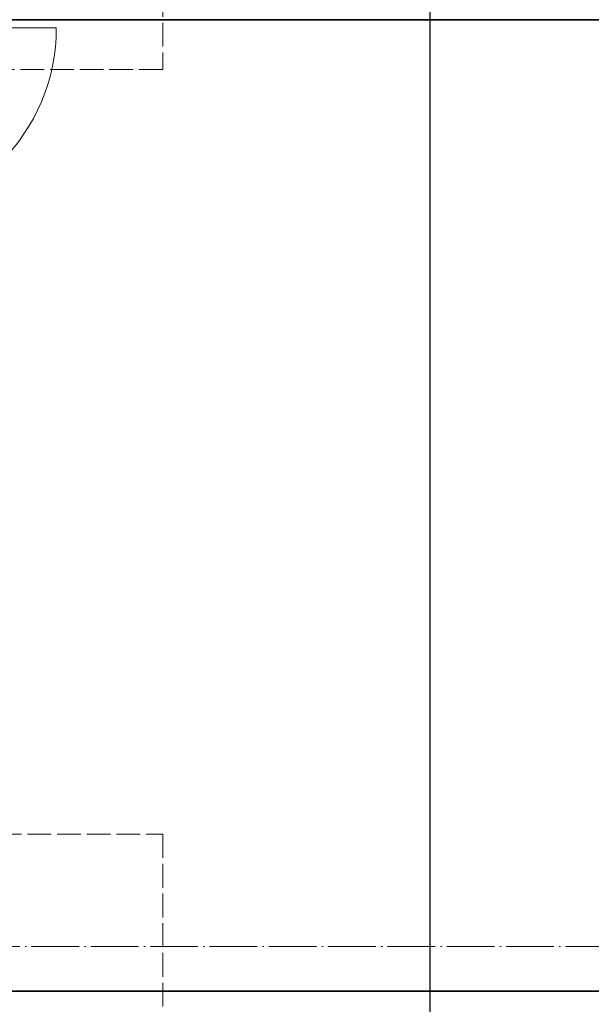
# Model space of a CAD drawing. Header units: millimetres. Extents: x -291499 to 405099, y -171163 to 417446.
# Tile 47 of 256: x -65789 to -62320, y 48322 to 54292. Entities that reach past the tile are written whole.
import ezdxf
from ezdxf import colors
from ezdxf.entities.mleader import LeaderData, LeaderLine
from ezdxf.math import Vec2, Vec3

# ---------------------------------------------------------------- set-up
doc = ezdxf.new("R2010")
doc.units = ezdxf.units.MM
doc.header["$LTSCALE"] = 12
doc.linetypes.add('ACAD_ISO02W100', pattern=[15, 12, -3])
doc.linetypes.add('ACAD_ISO04W100', pattern=[30, 24, -3, 0, -3])
doc.layers.add('netisk', color=30, linetype='Continuous', plot=False)
for name, color, linetype, lineweight in [('text', 6, 'Continuous', 9), ('tlusta', 7, 'Continuous', 15), ('velmi_tlusta', 4, 'Continuous', 35)]:
    doc.layers.add(name, color=color, linetype=linetype, lineweight=lineweight)
doc.styles.add('laplan', font='txt', dxfattribs={"height": 2})

# ---------------------------------------------------------------- blocks, each defined once
blk = doc.blocks.new('_Dot')
at = {"color": 0, "linetype": 'ByBlock', "lineweight": -2}
blk.add_line((-0.5, 0), (-1, 0), dxfattribs=at)
at = {"color": 0, "linetype": 'ByBlock', "const_width": 0.5}
blk.add_lwpolyline([(-0.25, 0, 1), (0.25, 0, 1)], format="xyb", close=True, dxfattribs=at)

msp = doc.modelspace()

# ---------------------------------------------------------------- linework, layer by layer
at = {"layer": 'netisk'}
msp.add_line((-63297.90955498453, 26717.17802875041), (-63297.90955498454, 73946.61344874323), dxfattribs=at)
at = {"layer": 'tlusta'}
msp.add_line((-66716.61238580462, 54241.77708478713), (-65566.61238580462, 54241.77708478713), dxfattribs=at)
at = {"layer": 'tlusta', "linetype": 'ACAD_ISO04W100'}
msp.add_line((-66796.61238580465, 48671.72604651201), (-42146.61238571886, 48671.72604651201), dxfattribs=at)
at = {"layer": 'tlusta', "linetype": 'ACAD_ISO02W100'}
for points in [[(-64920.95661130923, 53990.51239245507), (-67722.26816030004, 53990.51239245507), (-67722.26816030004, 55352.93970056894), (-64920.95661130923, 55352.93970056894)], [(-64920.95661130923, 47990.51239245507), (-67722.26816030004, 47990.51239245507), (-67722.26816030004, 49352.93970056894), (-64920.95661130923, 49352.93970056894)]]:
    msp.add_lwpolyline(points, close=True, dxfattribs=at)
at = {"layer": 'tlusta'}
msp.add_arc((-66716.61238580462, 54241.77708478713), 1150, 270, 0, dxfattribs=at)
at = {"layer": 'velmi_tlusta'}
for p, q in [((-66716.61238580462, 54291.77708478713), (-57122.60649238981, 54291.77708478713)), ((-66716.61238580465, 48401.72604651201), (-42226.61238571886, 48401.72604651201))]:
    msp.add_line(p, q, dxfattribs=at)

# ---------------------------------------------------------------- leaders
at = {"layer": 'text'}
ml = msp.add_multileader_mtext('Standard', dxfattribs=at)
ml.set_content('SYSTÉMOVÝ ŽLAB', color=256, style='laplan')
ml.set_leader_properties()
ml.set_arrow_properties(name='DOT')
ml.build(insert=Vec2(0, 0))
ml.multileader.update_dxf_attribs({"dogleg_length": 2, "arrow_head_size": 100, "scale": 50})
ctx = ml.context
ctx.base_point, ctx.scale, ctx.char_height, ctx.arrow_head_size, ctx.landing_gap_size, ctx.plane_origin, ctx.plane_x_axis, ctx.plane_y_axis = Vec3(100068.4652344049, 51540.76250714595), 50, 100, 100, 100, Vec3(99075.77588064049, 50384.30441438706), Vec3(1, -2.449293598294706e-16), Vec3(2.449293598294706e-16, 1)
ctx.text_align_type = 2
notes = []
notes.append((ctx, [(1, (1, 1, 0), (101533.3223772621, 51540.76250714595), (-1, 2.449293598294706e-16), 100, [(0, [(104738.8334241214, 52428.77667190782)], 0, [])])]))
ctx.mtext.insert, ctx.mtext.text_direction, ctx.mtext.width, ctx.mtext.alignment, ctx.mtext.flow_direction = Vec3(101333.3223772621, 51591.83393571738), Vec3(1, -2.449293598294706e-16), 3572.87193867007, 3, 5
ml = msp.add_multileader_mtext('Standard', dxfattribs=at)
ml.set_content('STÁVAJÍCÍ DEŠŤOVÝ SVOD', color=256, style='laplan')
ml.set_leader_properties()
ml.build(insert=Vec2(0, 0))
ml.multileader.update_dxf_attribs({"dogleg_length": 2, "arrow_head_size": 150, "scale": 50})
ctx = ml.context
ctx.base_point, ctx.scale, ctx.char_height, ctx.arrow_head_size, ctx.landing_gap_size, ctx.plane_origin, ctx.plane_x_axis, ctx.plane_y_axis = Vec3(96657.48014622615, 51399.40907156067), 50, 100, 150, 100, Vec3(96200.93364960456, 50242.95097880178), Vec3(1, -2.449293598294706e-16), Vec3(2.449293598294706e-16, 1)
ctx.text_align_type = 2
notes.append((ctx, [(1, (1, 1, 0), (98658.48014622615, 51399.40907156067), (-1, 2.449293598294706e-16), 100, [(0, [(101863.9911930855, 52287.42323632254)], 0, [])])]))
ctx.mtext.insert, ctx.mtext.text_direction, ctx.mtext.width, ctx.mtext.alignment, ctx.mtext.flow_direction = Vec3(98458.48014622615, 51450.48050013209), Vec3(1, -2.449293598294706e-16), 3572.87193867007, 3, 5
ml = msp.add_multileader_mtext('Standard', dxfattribs=at)
ml.set_content('ODVĚTRÁNÍ KOUPELNY', color=256, style='laplan')
ml.set_leader_properties()
ml.build(insert=Vec2(0, 0))
ml.multileader.update_dxf_attribs({"dogleg_length": 2, "arrow_head_size": 150, "scale": 50})
ctx = ml.context
ctx.base_point, ctx.scale, ctx.char_height, ctx.arrow_head_size, ctx.landing_gap_size, ctx.plane_origin, ctx.plane_x_axis, ctx.plane_y_axis = Vec3(100673.8994482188, 51323.15059949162), 50, 100, 150, 100, Vec3(99990.49580874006, 50166.69250673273), Vec3(1, -2.449293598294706e-16), Vec3(2.449293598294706e-16, 1)
ctx.text_align_type = 2
notes.append((ctx, [(1, (1, 1, 0), (102448.0423053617, 51323.15059949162), (-1, 2.449293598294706e-16), 100, [(0, [(105653.553352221, 52211.16476425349)], 0, [])])]))
ctx.mtext.insert, ctx.mtext.text_direction, ctx.mtext.width, ctx.mtext.alignment, ctx.mtext.flow_direction = Vec3(102248.0423053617, 51374.22202806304), Vec3(1, -2.449293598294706e-16), 3572.87193867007, 3, 5
ml = msp.add_multileader_mtext('Standard', dxfattribs=at)
ml.set_content('SYSTÉMOVÝ ŽLAB', color=256, style='laplan')
ml.set_leader_properties()
ml.set_arrow_properties(name='DOT')
ml.build(insert=Vec2(0, 0))
ml.multileader.update_dxf_attribs({"dogleg_length": 2, "arrow_head_size": 100, "scale": 50})
ctx = ml.context
ctx.base_point, ctx.scale, ctx.char_height, ctx.arrow_head_size, ctx.landing_gap_size, ctx.plane_origin, ctx.plane_x_axis, ctx.plane_y_axis = Vec3(107927.0052069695, 51242.63145459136), 50, 100, 100, 100, Vec3(106934.315853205, 50086.17336183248), Vec3(1, -2.449293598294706e-16), Vec3(2.449293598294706e-16, 1)
ctx.text_align_type = 2
notes.append((ctx, [(1, (1, 1, 0), (109391.8623498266, 51242.63145459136), (-1, 2.449293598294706e-16), 100, [(0, [(112597.373396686, 52130.64561935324)], 0, [])])]))
ctx.mtext.insert, ctx.mtext.text_direction, ctx.mtext.width, ctx.mtext.alignment, ctx.mtext.flow_direction = Vec3(109191.8623498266, 51293.70288316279), Vec3(1, -2.449293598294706e-16), 3572.87193867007, 3, 5
ml = msp.add_multileader_mtext('Standard', dxfattribs=at)
ml.set_content('POJISTNÝ CHRLIČ', color=256, style='laplan')
ml.set_leader_properties()
ml.build(insert=Vec2(0, 0))
ml.multileader.update_dxf_attribs({"dogleg_length": 2, "arrow_head_size": 100, "scale": 50})
ctx = ml.context
ctx.base_point, ctx.scale, ctx.char_height, ctx.arrow_head_size, ctx.landing_gap_size, ctx.plane_origin, ctx.plane_x_axis, ctx.plane_y_axis = Vec3(110534.9914634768, 51149.12250534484), 50, 100, 100, 100, Vec3(109517.4449668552, 49992.66441258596), Vec3(1, -2.449293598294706e-16), Vec3(2.449293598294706e-16, 1)
ctx.text_align_type = 2
notes.append((ctx, [(1, (1, 1, 0), (111974.9914634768, 51149.12250534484), (-1, 2.449293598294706e-16), 100, [(0, [(115180.5025103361, 52037.13667010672)], 0, [])])]))
ctx.mtext.insert, ctx.mtext.text_direction, ctx.mtext.width, ctx.mtext.alignment, ctx.mtext.flow_direction = Vec3(111774.9914634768, 51200.19393391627), Vec3(1, -2.449293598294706e-16), 3572.87193867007, 3, 5
ml = msp.add_multileader_mtext('Standard', dxfattribs=at)
ml.set_content('ODVĚTRÁNÍ KANALIZACE', color=256, style='laplan')
ml.set_leader_properties()
ml.build(insert=Vec2(0, 0))
ml.multileader.update_dxf_attribs({"dogleg_length": 2, "arrow_head_size": 150, "scale": 50})
ctx = ml.context
ctx.base_point, ctx.scale, ctx.char_height, ctx.arrow_head_size, ctx.landing_gap_size, ctx.plane_origin, ctx.plane_x_axis, ctx.plane_y_axis = Vec3(100800.9103969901, 50590.31106109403), 50, 100, 150, 100, Vec3(100215.5067575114, 49433.85296833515), Vec3(1, -2.449293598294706e-16), Vec3(2.449293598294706e-16, 1)
ctx.text_align_type = 2
notes.append((ctx, [(1, (1, 1, 0), (102673.053254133, 50590.31106109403), (-1, 2.449293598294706e-16), 100, [(0, [(105878.5643009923, 51478.32522585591)], 0, [])])]))
ctx.mtext.insert, ctx.mtext.text_direction, ctx.mtext.width, ctx.mtext.alignment, ctx.mtext.flow_direction = Vec3(102473.053254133, 50641.38248966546), Vec3(1, -2.449293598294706e-16), 3572.87193867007, 3, 5
ml = msp.add_multileader_mtext('Standard', dxfattribs=at)
ml.set_content('SYSTÉMOVÝ KOUŘOVOD OD KASKÁDY PLYNOVÝCH KOTLŮ', color=256, style='laplan')
ml.set_leader_properties()
ml.build(insert=Vec2(0, 0))
ml.multileader.update_dxf_attribs({"dogleg_length": 2, "arrow_head_size": 150, "scale": 50})
ctx = ml.context
ctx.base_point, ctx.scale, ctx.char_height, ctx.arrow_head_size, ctx.landing_gap_size, ctx.plane_origin = Vec3(100925.7633551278, 49998.75882388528), 50, 100, 150, 100, Vec3(104497.6529437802, 49681.09576308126)
ctx.text_align_type = 2
notes.append((ctx, [(0, (1, 1, 0), (104487.0490694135, 49998.75882388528), (-1, 0), 100, [(0, [(105272.200441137, 49404.11035329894)], 0, [])])]))
ctx.mtext.insert, ctx.mtext.width, ctx.mtext.alignment, ctx.mtext.flow_direction = Vec3(104287.0490694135, 50049.8302524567), 3425.519293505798, 3, 5
for ctx, leaders in notes:
    for number, flags, end, landing, length, lines in leaders:
        leader = LeaderData()
        leader.index, (leader.has_last_leader_line, leader.has_dogleg_vector, leader.attachment_direction) = number, flags
        leader.last_leader_point, leader.dogleg_vector, leader.dogleg_length = Vec3(end), Vec3(landing), length
        for number, points, colour, breaks in lines:
            line = LeaderLine()
            line.index, line.vertices, line.color, line.breaks = number, Vec3.list(points), colors.encode_raw_color(colour), breaks
            leader.lines.append(line)
        ctx.leaders.append(leader)

doc.saveas('drawing.dxf')
